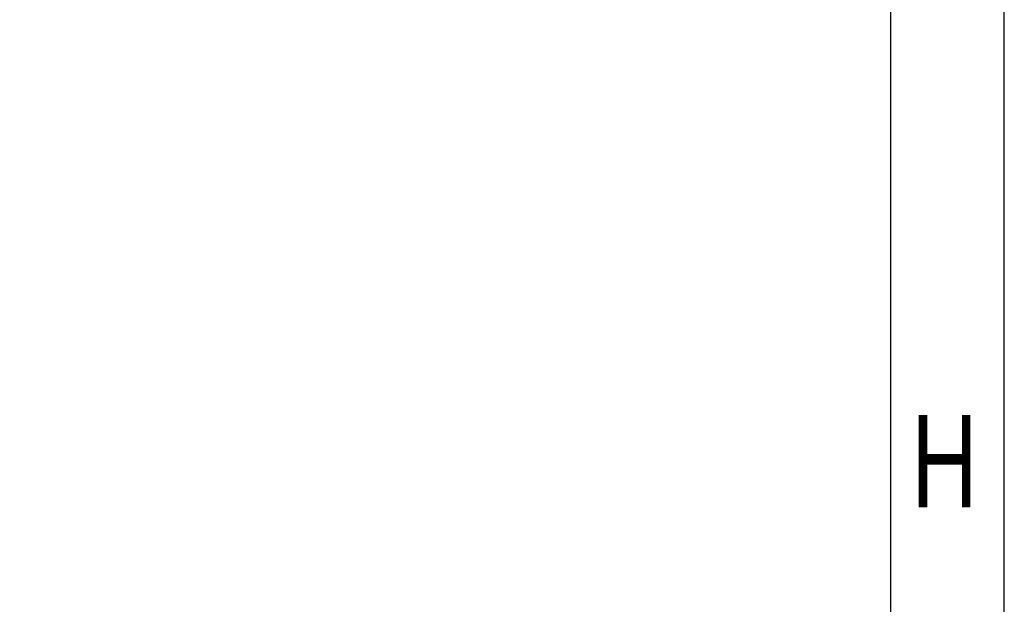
# Model space of a CAD drawing. Extents: x -53 to 531, y -106 to 304.
# Tile 61 of 65: x 488 to 531, y -80 to -55. Entities that reach past the tile are written whole.
import ezdxf

# ---------------------------------------------------------------- set-up
doc = ezdxf.new("R2010")
doc.units = 0
doc.layers.add('BOARD_GEOMETRY_DIMENSION', color=2, linetype='CONTINUOUS')
doc.layers.add('BOARD_GEOMETRY_SILKSCREEN_TOP', color=1, linetype='CONTINUOUS')

msp = doc.modelspace()

# ---------------------------------------------------------------- linework, layer by layer
at = {"layer": 'BOARD_GEOMETRY_DIMENSION'}
for points in [[(-52.793138, -106.154474), (531.20671, -106.154474), (531.20671, 303.845722), (-52.793138, 303.845722), (-52.793138, -106.154474)], [(526.20672, -101.154484), (526.20672, 298.845478)]]:
    msp.add_lwpolyline(points, dxfattribs=at)
at = {"layer": 'BOARD_GEOMETRY_SILKSCREEN_TOP'}
for points in [[(-52.793138, -106.154474), (531.20671, -106.154474), (531.20671, 303.845722), (-52.793138, 303.845722), (-52.793138, -106.154474)], [(526.20672, -101.154484), (526.20672, 298.845478)]]:
    msp.add_lwpolyline(points, dxfattribs=at)

# ---------------------------------------------------------------- texts
at = {"layer": 'BOARD_GEOMETRY_DIMENSION', "width": 0.75}
msp.add_text('H', height=4.064, dxfattribs=at).set_placement((527.106896, -76.15428))
at = {"layer": 'BOARD_GEOMETRY_SILKSCREEN_TOP', "width": 0.75}
msp.add_text('H', height=4.064, dxfattribs=at).set_placement((527.106896, -76.15428))

doc.saveas('drawing.dxf')
